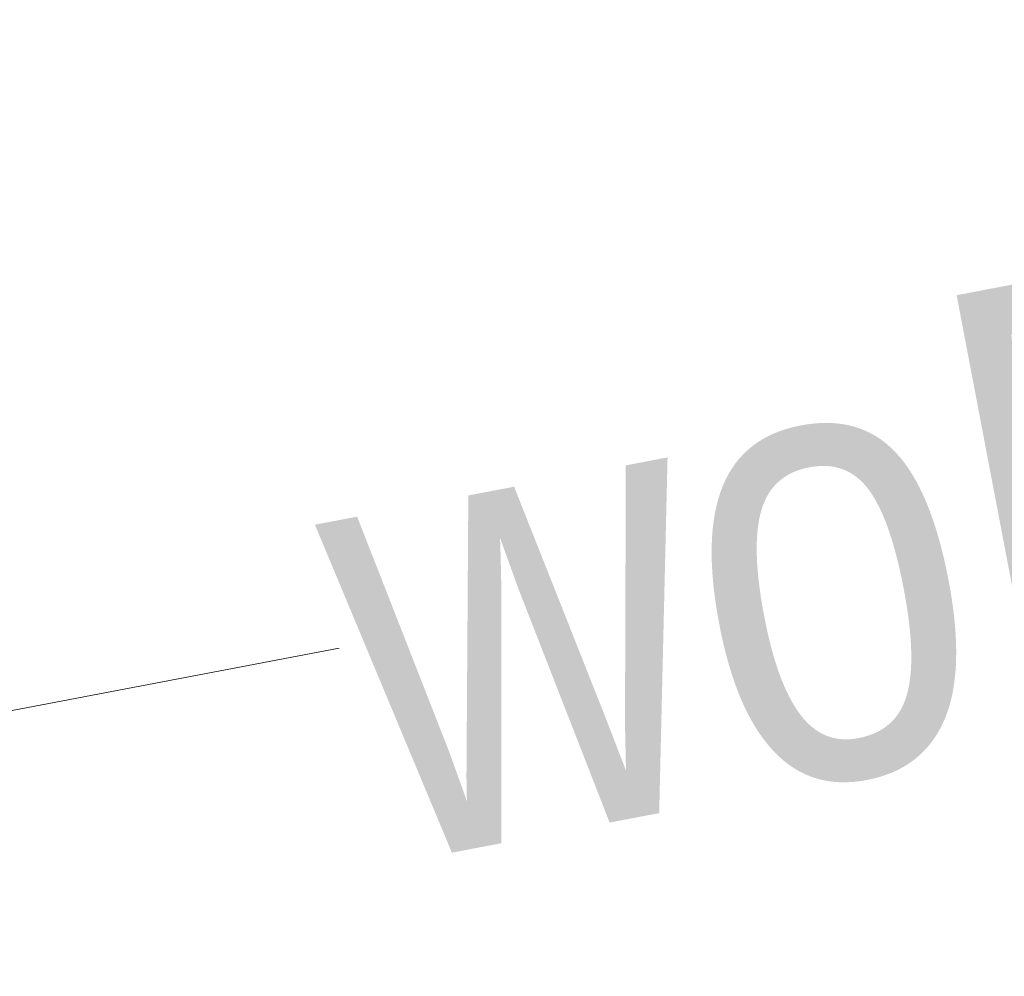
# Model space of a CAD drawing. Header units: metres. Extents: x 5504996 to 5514259, y 5943254 to 5951281.
# Tile 97 of 256: x 5509346.57 to 5509348.2, y 5947761.87 to 5947763.46. Entities that reach past the tile are written whole.
import ezdxf

# ---------------------------------------------------------------- set-up
doc = ezdxf.new("R2010")
doc.units = ezdxf.units.M
doc.layers.add('GES_PrzewodWodociagowy', color=5, linetype='CONTINUOUS', lineweight=18, true_color=0x0000ff)
doc.styles.get("Standard").update_dxf_attribs({"font": 'simplex.shx'})

msp = doc.modelspace()

# ---------------------------------------------------------------- linework, layer by layer
at = {"layer": 'GES_PrzewodWodociagowy', "color": 5, "linetype": 'Continuous', "lineweight": 18, "true_color": 0x0000ff, "flags": 128}
msp.add_lwpolyline([(5509138.36, 5947720.9), (5509174.01, 5947728.6), (5509231.6, 5947739.97), (5509256.3, 5947745.47), (5509274.52, 5947748.64), (5509301.26, 5947753.7), (5509321.85, 5947757.61), (5509334.19, 5947759.96), (5509357.04, 5947764.31), (5509377.95, 5947768.22), (5509384.39, 5947769.23), (5509396.23, 5947771.61), (5509414.22, 5947775.23), (5509437.05, 5947779.73), (5509466.55, 5947786.29), (5509482.96, 5947789.04), (5509501.32, 5947793.06)], dxfattribs=at)

# ---------------------------------------------------------------- next in the draw order: texts
at = {"layer": 'GES_PrzewodWodociagowy', "color": 5, "true_color": 0x0000ff, "insert": (5509348.57, 5947762.7), "char_height": 0.75, "attachment_point": 5, "rotation": 10.8, "line_spacing_factor": 0.9, "bg_fill": 3, "box_fill_scale": 1, "bg_fill_color": 0, "bg_fill_transparency": 0}
msp.add_mtext('\\W0.7818x;\\fArial|b0|i0;woD160', dxfattribs=at)

doc.saveas('drawing.dxf')
